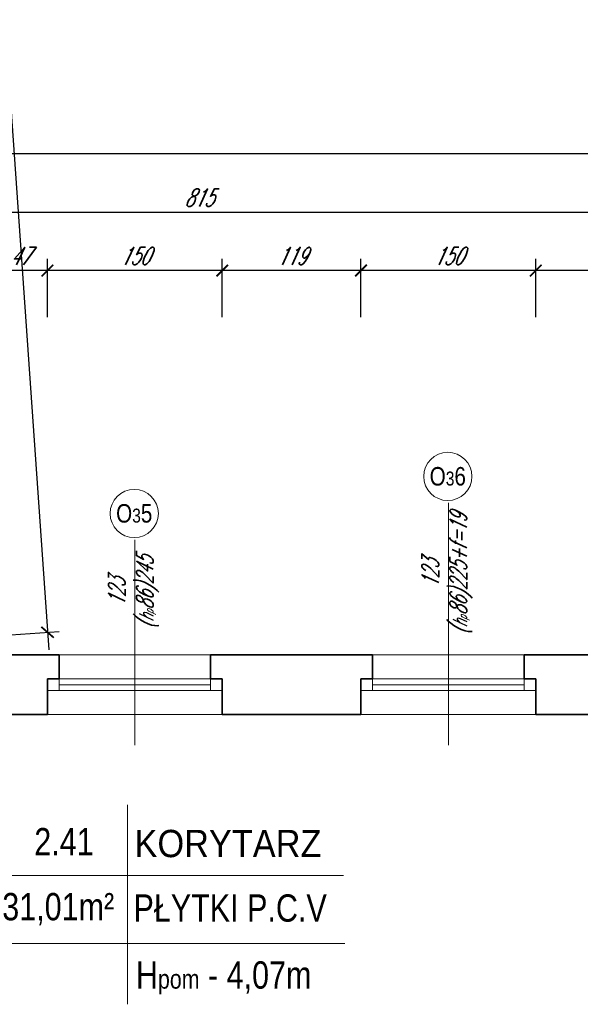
# Model space of a CAD drawing. Header units: millimetres. Extents: x 402 to 79005, y -7782 to 89952.
# Tile 102 of 256: x 23146 to 23627, y 24673 to 25518. Entities that reach past the tile are written whole.
import ezdxf

# ---------------------------------------------------------------- set-up
doc = ezdxf.new("R2010")
doc.units = ezdxf.units.MM
doc.header["$LTSCALE"] = 10
doc.layers.get('0').update_dxf_attribs({"lineweight": 0})
doc.layers.get('Defpoints').update_dxf_attribs({"color": 253})
for name, color, linetype, lineweight in [('01 parter - ściany', 253, 'Continuous', 35), ('03-01_okna', 253, 'Continuous', 15), ('04-1_widok', 253, 'Continuous', 5), ('05-01_wymiary', 253, 'Continuous', 5), ('05-03_opis', 253, 'Continuous', 5)]:
    doc.layers.add(name, color=color, linetype=linetype, lineweight=lineweight)
doc.styles.add('ariel', font='ARIAL.TTF', dxfattribs={"width": 0.8})
doc.styles.add('ariel_wym', font='simplex.shx', dxfattribs={"width": 0.65, "oblique": 25})
doc.dimstyles.new('ariel 50', dxfattribs={"dimtxt": 15, "dimasz": 10, "dimexe": 10, "dimexo": 0, "dimgap": 5, "dimtad": 1, "dimdec": 1, "dimrnd": 0.5, "dimtxsty": 'ariel_wym', "dimblk": 'ARCHTICK', "dimcen": 2.5, "dimdle": 15, "dimazin": 0, "dimtfac": 1, "dimtdec": 1, "dimtix": 1, "dimtmove": 0, "dimatfit": 3, "dimldrblk": 'DOT', "dimfxl": 0, "dimarcsym": 0})

# ---------------------------------------------------------------- blocks, each defined once
blk = doc.blocks.new('_ArchTick')
at = {"color": 0, "linetype": 'ByBlock', "const_width": 0.15}
blk.add_lwpolyline([(-0.5, -0.5), (0.5, 0.5)], dxfattribs=at)
blk = doc.blocks.new('*D2235')
at = {"layer": '05-01_wymiary', "color": 0, "lineweight": -2}
for p, q in [((23588.5, 25262.34), (23588.5, 25312.34)), ((23719, 25262.34), (23719, 25312.34)), ((23734, 25302.34), (23573.5, 25302.34))]:
    blk.add_line(p, q, dxfattribs=at)
at = {"layer": 'Defpoints', "color": 0}
for p in [(23588.5, 25302.34), (23588.5, 24921.69), (23719, 24921.69)]:
    blk.add_point(p, dxfattribs=at)
at = {"layer": '05-01_wymiary', "color": 0, "lineweight": -2, "xscale": 10, "yscale": 10, "zscale": 10, "rotation": 180}
blk.add_blockref('_ArchTick', (23588.5, 25302.34), dxfattribs=at)
at = {"layer": '05-01_wymiary', "color": 0, "lineweight": -2, "xscale": 10, "yscale": 10, "zscale": 10}
blk.add_blockref('_ArchTick', (23719, 25302.34), dxfattribs=at)
at = {"layer": '05-01_wymiary', "color": 0, "insert": (23653.75, 25316.27), "char_height": 15, "attachment_point": 5, "style": 'ariel_wym'}
blk.add_mtext('130,5', dxfattribs=at)
blk = doc.blocks.new('_Dot')
at = {"color": 0, "linetype": 'ByBlock', "lineweight": -2}
blk.add_line((-0.5, 0), (-1, 0), dxfattribs=at)
at = {"color": 0, "linetype": 'ByBlock', "const_width": 0.5}
blk.add_lwpolyline([(-0.25, 0, 1), (0.25, 0, 1)], format="xyb", close=True, dxfattribs=at)
blk = doc.blocks.new('*D2236')
at = {"layer": '05-01_wymiary', "color": 0, "lineweight": -2}
for p, q in [((23438.5, 25262.34), (23438.5, 25312.34)), ((23588.5, 25262.34), (23588.5, 25312.34)), ((23603.5, 25302.34), (23423.5, 25302.34))]:
    blk.add_line(p, q, dxfattribs=at)
at = {"layer": 'Defpoints', "color": 0}
for p in [(23438.5, 25302.34), (23438.5, 24921.69), (23588.5, 24921.69)]:
    blk.add_point(p, dxfattribs=at)
at = {"layer": '05-01_wymiary', "color": 0, "lineweight": -2, "xscale": 10, "yscale": 10, "zscale": 10, "rotation": 180}
blk.add_blockref('_ArchTick', (23438.5, 25302.34), dxfattribs=at)
at = {"layer": '05-01_wymiary', "color": 0, "lineweight": -2, "xscale": 10, "yscale": 10, "zscale": 10}
blk.add_blockref('_ArchTick', (23588.5, 25302.34), dxfattribs=at)
at = {"layer": '05-01_wymiary', "color": 0, "insert": (23513.5, 25314.84), "char_height": 15, "attachment_point": 5, "style": 'ariel_wym'}
blk.add_mtext('150', dxfattribs=at)
blk = doc.blocks.new('*D2237')
at = {"layer": '05-01_wymiary', "color": 0, "lineweight": -2}
for p, q in [((23319.5, 25262.34), (23319.5, 25312.34)), ((23438.5, 25262.34), (23438.5, 25312.34)), ((23453.5, 25302.34), (23304.5, 25302.34))]:
    blk.add_line(p, q, dxfattribs=at)
at = {"layer": 'Defpoints', "color": 0}
for p in [(23319.5, 25302.34), (23319.5, 24921.69), (23438.5, 24921.69)]:
    blk.add_point(p, dxfattribs=at)
at = {"layer": '05-01_wymiary', "color": 0, "lineweight": -2, "xscale": 10, "yscale": 10, "zscale": 10, "rotation": 180}
blk.add_blockref('_ArchTick', (23319.5, 25302.34), dxfattribs=at)
at = {"layer": '05-01_wymiary', "color": 0, "lineweight": -2, "xscale": 10, "yscale": 10, "zscale": 10}
blk.add_blockref('_ArchTick', (23438.5, 25302.34), dxfattribs=at)
at = {"layer": '05-01_wymiary', "color": 0, "insert": (23379, 25314.84), "char_height": 15, "attachment_point": 5, "style": 'ariel_wym'}
blk.add_mtext('119', dxfattribs=at)
blk = doc.blocks.new('*D2238')
at = {"layer": '05-01_wymiary', "color": 0, "lineweight": -2}
for p, q in [((23169.5, 25262.34), (23169.5, 25312.34)), ((23319.5, 25262.34), (23319.5, 25312.34)), ((23334.5, 25302.34), (23154.5, 25302.34))]:
    blk.add_line(p, q, dxfattribs=at)
at = {"layer": 'Defpoints', "color": 0}
for p in [(23169.5, 25302.34), (23169.5, 24921.69), (23319.5, 24921.69)]:
    blk.add_point(p, dxfattribs=at)
at = {"layer": '05-01_wymiary', "color": 0, "lineweight": -2, "xscale": 10, "yscale": 10, "zscale": 10, "rotation": 180}
blk.add_blockref('_ArchTick', (23169.5, 25302.34), dxfattribs=at)
at = {"layer": '05-01_wymiary', "color": 0, "lineweight": -2, "xscale": 10, "yscale": 10, "zscale": 10}
blk.add_blockref('_ArchTick', (23319.5, 25302.34), dxfattribs=at)
at = {"layer": '05-01_wymiary', "color": 0, "insert": (23244.5, 25314.84), "char_height": 15, "attachment_point": 5, "style": 'ariel_wym'}
blk.add_mtext('150', dxfattribs=at)
blk = doc.blocks.new('*D2239')
at = {"layer": '05-01_wymiary', "color": 0, "lineweight": -2}
for p, q in [((23122.5, 25262.34), (23122.5, 25312.34)), ((23169.5, 25262.34), (23169.5, 25312.34)), ((23184.5, 25302.34), (23107.5, 25302.34))]:
    blk.add_line(p, q, dxfattribs=at)
at = {"layer": 'Defpoints', "color": 0}
for p in [(23122.5, 25302.34), (23122.5, 24921.71), (23169.5, 24921.69)]:
    blk.add_point(p, dxfattribs=at)
at = {"layer": '05-01_wymiary', "color": 0, "lineweight": -2, "xscale": 10, "yscale": 10, "zscale": 10, "rotation": 180}
blk.add_blockref('_ArchTick', (23122.5, 25302.34), dxfattribs=at)
at = {"layer": '05-01_wymiary', "color": 0, "lineweight": -2, "xscale": 10, "yscale": 10, "zscale": 10}
blk.add_blockref('_ArchTick', (23169.5, 25302.34), dxfattribs=at)
at = {"layer": '05-01_wymiary', "color": 0, "insert": (23146, 25314.84), "char_height": 15, "attachment_point": 5, "style": 'ariel_wym'}
blk.add_mtext('47', dxfattribs=at)
blk = doc.blocks.new('*D2242')
at = {"layer": '05-01_wymiary', "color": 0, "lineweight": -2}
for p, q in [((22892.03, 25312.34), (22892.03, 25362.34)), ((23707, 25312.34), (23707, 25362.34)), ((22877.03, 25352.34), (23722, 25352.34))]:
    blk.add_line(p, q, dxfattribs=at)
at = {"layer": 'Defpoints', "color": 0}
for p in [(23707, 25352.34), (22892.03, 24972.71), (23707, 24921.69)]:
    blk.add_point(p, dxfattribs=at)
at = {"layer": '05-01_wymiary', "color": 0, "lineweight": -2, "xscale": 10, "yscale": 10, "zscale": 10, "rotation": 180}
blk.add_blockref('_ArchTick', (22892.03, 25352.34), dxfattribs=at)
at = {"layer": '05-01_wymiary', "color": 0, "lineweight": -2, "xscale": 10, "yscale": 10, "zscale": 10}
blk.add_blockref('_ArchTick', (23707, 25352.34), dxfattribs=at)
at = {"layer": '05-01_wymiary', "color": 0, "insert": (23299.51, 25364.84), "char_height": 15, "attachment_point": 5, "style": 'ariel_wym'}
blk.add_mtext('815', dxfattribs=at)
blk = doc.blocks.new('*D2261')
at = {"layer": '05-01_wymiary', "color": 0, "lineweight": -2}
for p, q in [((22892.03, 25362.34), (22892.03, 25412.34)), ((27671, 25362.34), (27671, 25412.34)), ((27686, 25402.34), (22877.03, 25402.34))]:
    blk.add_line(p, q, dxfattribs=at)
at = {"layer": 'Defpoints', "color": 0}
for p in [(22892.03, 25402.34), (22892.03, 24972.71), (27671, 24934.69)]:
    blk.add_point(p, dxfattribs=at)
at = {"layer": '05-01_wymiary', "color": 0, "lineweight": -2, "xscale": 10, "yscale": 10, "zscale": 10, "rotation": 180}
blk.add_blockref('_ArchTick', (22892.03, 25402.34), dxfattribs=at)
at = {"layer": '05-01_wymiary', "color": 0, "lineweight": -2, "xscale": 10, "yscale": 10, "zscale": 10}
blk.add_blockref('_ArchTick', (27671, 25402.34), dxfattribs=at)
at = {"layer": '05-01_wymiary', "color": 0, "insert": (25281.51, 25414.84), "char_height": 15, "attachment_point": 5, "style": 'ariel_wym'}
blk.add_mtext('4779', dxfattribs=at)
blk = doc.blocks.new('*D1939')
at = {"layer": '05-01_wymiary', "color": 0, "lineweight": -2}
for p, q in [((23123.61, 25649.91), (23170.66, 24977.16)), ((23084.76, 25632.16), (23134.64, 25635.65)), ((23129.71, 24989.33), (23179.59, 24992.82))]:
    blk.add_line(p, q, dxfattribs=at)
at = {"layer": 'Defpoints', "color": 0}
for p in [(22847.08, 25615.54), (23169.61, 24992.12), (22892.03, 24972.71)]:
    blk.add_point(p, dxfattribs=at)
at = {"layer": '05-01_wymiary', "color": 0, "lineweight": -2, "xscale": 10, "yscale": 10, "zscale": 10}
for p, rotation in [((23124.66, 25634.95), 94.00000000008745), ((23169.61, 24992.12), 274.0000000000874)]:
    blk.add_blockref('_ArchTick', p, dxfattribs=dict(at, rotation=rotation))
at = {"layer": '05-01_wymiary', "color": 0, "insert": (23121.61, 25478.91), "char_height": 15, "attachment_point": 5, "rotation": 94, "style": 'ariel_wym'}
blk.add_mtext('644,5', dxfattribs=at)

msp = doc.modelspace()

# ---------------------------------------------------------------- linework, layer by layer
at = {"layer": '01 parter - ściany'}
for p, q in [((23122.497, 24972.711), (23169.495, 24972.69)), ((23319.495, 24972.69), (23438.496, 24972.695)), ((23588.496, 24972.695), (23718.997, 24972.695)), ((23169.495, 24952.19), (23169.495, 24921.69)), ((23319.495, 24952.19), (23319.495, 24921.69)), ((23438.496, 24952.195), (23438.496, 24921.695)), ((23588.496, 24952.195), (23588.496, 24921.695)), ((23122.497, 24921.711), (23169.495, 24921.692)), ((23319.495, 24921.69), (23438.496, 24921.695)), ((23588.496, 24921.695), (23706.997, 24921.695))]:
    msp.add_line(p, q, dxfattribs=at)
for points in [[(23169.495, 24952.19), (23179.495, 24952.19), (23179.495, 24972.69), (23169.495, 24972.69)], [(23319.495, 24952.19), (23309.495, 24952.19), (23309.495, 24972.69), (23319.495, 24972.69)], [(23438.496, 24952.195), (23448.496, 24952.195), (23448.496, 24972.695), (23438.496, 24972.695)], [(23588.496, 24952.195), (23578.496, 24952.195), (23578.496, 24972.695), (23588.496, 24972.695)]]:
    msp.add_lwpolyline(points, dxfattribs=at)
at = {"layer": '03-01_okna', "linetype": 'Continuous', "lineweight": 0}
for p, q in [((23169.495, 24972.69), (23319.495, 24972.69)), ((23438.496, 24972.695), (23588.496, 24972.695)), ((23169.495, 24952.19), (23319.495, 24952.19)), ((23179.495, 24942.19), (23179.495, 24952.19)), ((23179.495, 24947.19), (23309.495, 24947.19)), ((23309.495, 24942.19), (23309.495, 24952.19)), ((23438.496, 24952.195), (23588.496, 24952.195)), ((23448.496, 24942.195), (23448.496, 24952.195)), ((23448.496, 24947.195), (23578.496, 24947.195)), ((23578.496, 24942.195), (23578.496, 24952.195)), ((23169.495, 24942.19), (23309.495, 24942.19)), ((23169.495, 24942.19), (23179.495, 24942.19)), ((23319.495, 24942.19), (23299.495, 24942.19)), ((23438.496, 24942.195), (23588.496, 24942.195)), ((23438.496, 24942.195), (23458.496, 24942.195)), ((23588.496, 24942.195), (23578.496, 24942.195))]:
    msp.add_line(p, q, dxfattribs=at)
at = {"layer": '04-1_widok'}
for p, q in [((23169.495, 24921.69), (23319.495, 24921.69)), ((23438.496, 24921.695), (23588.496, 24921.695))]:
    msp.add_line(p, q, dxfattribs=at)
at = {"layer": '05-03_opis', "lineweight": 0}
for p, q in [((23513.496, 24895.31), (23513.496, 25103.118)), ((23244.495, 24895.305), (23244.495, 25071.323))]:
    msp.add_line(p, q, dxfattribs=at)
at = {"layer": '05-03_opis'}
for p, q in [((23238.173, 24844.209), (23238.173, 24673.059)), ((23116.449, 24783.539), (23423.47, 24783.539)), ((23117.525, 24725.182), (23424.556, 24725.182))]:
    msp.add_line(p, q, dxfattribs=at)
at = {"layer": '05-03_opis', "lineweight": 0}
for centre in [(23512.996, 25125.807), (23243.995, 25094.012)]:
    msp.add_circle(centre, 20.689, dxfattribs=at)

# ---------------------------------------------------------------- texts
at = {"layer": '05-03_opis', "lineweight": 0, "char_height": 15.84, "width": 75.19353, "attachment_point": 5, "style": 'ariel'}
for s, insert in [('O{\\H0.7576x;3}6', (23512.996, 25125.807)), ('O{\\H0.7576x;3}5', (23243.995, 25094.012))]:
    msp.add_mtext(s, dxfattribs=dict(at, insert=insert))
at = {"layer": '05-03_opis', "lineweight": 0, "char_height": 14.4, "attachment_point": 5, "rotation": 90, "style": 'ariel_wym'}
for s, insert, width in [('123\\P({\\H0.8333x;h\\H0.6x;p}86)225+f=19', (23512.426, 25042.34), 94.45106), ('123\\P({\\H0.8333x;h\\H0.6x;p}86)245', (23243.424, 25026.44), 62.66128)]:
    msp.add_mtext(s, dxfattribs=dict(at, insert=insert, width=width))
at = {"layer": '05-03_opis', "char_height": 23.4234, "style": 'ariel'}
for s, insert, width, attachment_point in [('{\\fArial|b0|i0|c238|p34;2.41}', (23183.716, 24812.546), 108.9126, 5), ('\\W0.9;{\\fArial|b0|i0|c238|p34;KORYTARZ}', (23244.277, 24810.804), 356.6375, 4), ('{\\fArial|b0|i0|c238|p34;31,01m²}', (23178.778, 24754.635), 108.9126, 5), ('{\\fArial|b0|i0|c238|p34;PŁYTKI P.C.V}', (23243.363, 24755.469), 322.789, 4), ('{\\fArial|b0|i0|c238|p34; H\\H0.7x;pom\\H1.429x; - 4,07m}', (23238.173, 24695.728), 322.789, 4)]:
    msp.add_mtext(s, dxfattribs=dict(at, insert=insert, width=width, attachment_point=attachment_point))

# ---------------------------------------------------------------- dimensions: what is measured, and where the dimension line sits
at = {"layer": '05-01_wymiary'}
dim = msp.add_linear_dim(base=(23169.612, 24992.121), p1=(22847.077, 25615.54), p2=(22892.028, 24972.711), angle=94, dimstyle='ariel 50', dxfattribs=at)
dim.commit()
dim.dimension.update_dxf_attribs({"geometry": '*D1939', "text_midpoint": (23135.504, 25479.881), "dimtype": 160})
for base, p1, p2, picture, middle in [((22892.028, 25402.337), (27670.997, 24934.689), (22892.028, 24972.711), '*D2261', (25281.513, 25414.837)), ((23706.997, 25352.337), (22892.028, 24972.711), (23706.997, 24921.695), '*D2242', (23299.513, 25364.837))]:
    dim = msp.add_linear_dim(base=base, p1=p1, p2=p2, dimstyle='ariel 50', dxfattribs=at)
    dim.commit()
    dim.dimension.update_dxf_attribs({"geometry": picture, "text_midpoint": middle})
for base, p1, p2, picture, middle in [((23588.496, 25302.337), (23718.997, 24921.695), (23588.496, 24921.695), '*D2235', (23653.747, 25316.265)), ((23122.497, 25302.337), (23169.495, 24921.69), (23122.497, 24921.711), '*D2239', (23145.996, 25314.837)), ((23169.495, 25302.337), (23319.495, 24921.69), (23169.495, 24921.69), '*D2238', (23244.495, 25314.837)), ((23319.495, 25302.337), (23438.496, 24921.695), (23319.495, 24921.69), '*D2237', (23378.996, 25314.837)), ((23438.496, 25302.337), (23588.496, 24921.695), (23438.496, 24921.695), '*D2236', (23513.496, 25314.837))]:
    dim = msp.add_linear_dim(base=base, p1=p1, p2=p2, dimstyle='ariel 50', override={"dimtmove": 1}, dxfattribs=at)
    dim.commit()
    dim.dimension.update_dxf_attribs({"geometry": picture, "text_midpoint": middle})

doc.saveas('drawing.dxf')
